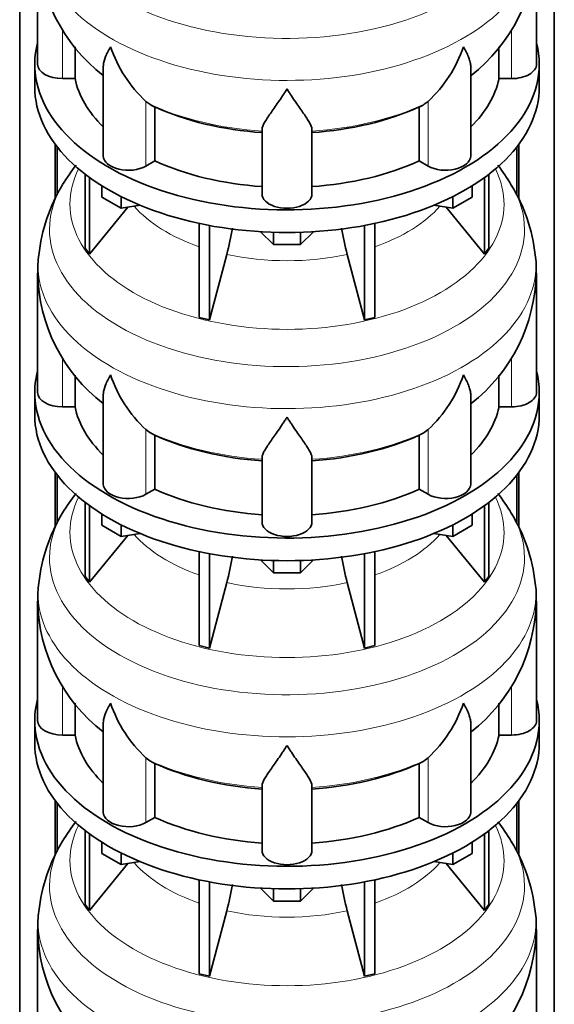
# Model space of a CAD drawing. Header units: millimetres. Extents: x 166 to 773, y -3911 to 2448.
# Tile 8 of 29: x 579 to 772, y -1883 to -1528. Entities that reach past the tile are written whole.
import ezdxf

# ---------------------------------------------------------------- set-up
doc = ezdxf.new("R2010")
doc.units = ezdxf.units.MM
doc.layers.add('LOW_134-19', color=7, linetype='Continuous')
doc.layers.add('VSI134_DIFFUSORE', color=7, linetype='Continuous')

# ---------------------------------------------------------------- blocks, each defined once
blk = doc.blocks.new('SE4')
at = {"layer": 'LOW_134-19', "color": 7, "linetype": 'Continuous', "lineweight": 35}
for p, q in [((579.14, -3643.2), (579.14, -1381.16)), ((771.99, -3643.2), (771.99, -1381.16)), ((591.89, -1573.07), (591.89, -1592.96)), ((759.24, -1573.07), (759.24, -1592.94)), ((592.64, -1574.06), (592.64, -1591.52)), ((758.49, -1574.06), (758.49, -1591.3)), ((591.89, -1691.47), (591.89, -1711.35)), ((592.64, -1692.46), (592.64, -1709.91)), ((758.49, -1692.46), (758.49, -1709.69)), ((759.24, -1691.47), (759.24, -1711.34)), ((591.89, -1809.86), (591.89, -1829.75)), ((592.64, -1810.85), (592.64, -1828.3)), ((758.49, -1810.85), (758.49, -1828.08)), ((759.24, -1809.86), (759.24, -1829.73))]:
    blk.add_line(p, q, dxfattribs=at)
at = {"layer": 'VSI134_DIFFUSORE', "color": 7, "linetype": 'Continuous', "lineweight": 35}
for p, q in [((585.57, -1501.21), (585.57, -1544.26)), ((765.57, -1544.26), (765.57, -1501.21)), ((599.09, -1549.46), (599.09, -1537.99)), ((752.04, -1537.98), (752.04, -1549.46)), ((584.57, -1544.26), (584.57, -1552.43)), ((766.57, -1552.43), (766.57, -1544.26)), ((609.29, -1545.17), (609.29, -1577.33)), ((741.84, -1577.33), (741.84, -1545.04)), ((594.57, -1549.46), (599.09, -1549.46)), ((752.04, -1549.46), (756.57, -1549.46)), ((626.08, -1558.71), (624.65, -1557.66)), ((726.48, -1557.66), (725.06, -1558.71)), ((627.86, -1579.16), (627.86, -1559.68)), ((723.28, -1559.68), (723.28, -1579.16)), ((666.57, -1591.03), (666.57, -1567.68)), ((684.57, -1591.03), (684.57, -1567.68)), ((624.65, -1581), (627.86, -1579.16)), ((723.28, -1579.16), (726.48, -1581)), ((602.74, -1583.93), (602.74, -1610.61)), ((748.39, -1583.93), (748.39, -1610.61)), ((604.27, -1585.07), (604.27, -1612.74)), ((746.86, -1585.07), (746.86, -1612.74)), ((608.81, -1592.19), (608.81, -1588.13)), ((742.32, -1592.19), (742.32, -1588.13)), ((615.75, -1596.19), (608.81, -1592.19)), ((615.75, -1596.19), (615.75, -1592.02)), ((735.38, -1596.19), (735.38, -1592.02)), ((742.32, -1592.19), (735.38, -1596.19)), ((604.27, -1612.74), (618.13, -1595.83)), ((622.57, -1595.14), (615.75, -1596.19)), ((735.38, -1596.19), (728.56, -1595.14)), ((733, -1595.83), (746.86, -1612.74)), ((643.87, -1601.68), (643.87, -1635.6)), ((707.26, -1601.68), (707.26, -1635.6)), ((647.56, -1602.42), (647.56, -1636.49)), ((670.66, -1609.32), (666.01, -1604.67)), ((670.66, -1609.32), (670.66, -1604.89)), ((685.12, -1604.67), (680.47, -1609.32)), ((680.47, -1609.32), (680.47, -1604.89)), ((703.57, -1602.42), (703.57, -1636.49)), ((602.74, -1610.61), (604.27, -1612.74)), ((680.47, -1609.32), (670.66, -1609.32)), ((746.86, -1612.74), (748.39, -1610.61)), ((647.56, -1636.49), (653.84, -1612.87)), ((697.29, -1612.87), (703.57, -1636.49)), ((585.57, -1619.6), (585.57, -1662.65)), ((765.57, -1662.65), (765.57, -1619.6)), ((643.87, -1635.6), (647.56, -1636.49)), ((703.57, -1636.49), (707.26, -1635.6)), ((599.09, -1667.85), (599.09, -1656.38)), ((752.04, -1656.37), (752.04, -1667.85)), ((584.57, -1662.65), (584.57, -1670.82)), ((609.29, -1663.56), (609.29, -1695.72)), ((741.84, -1695.72), (741.84, -1663.44)), ((766.57, -1670.82), (766.57, -1662.65)), ((594.57, -1667.85), (599.09, -1667.85)), ((752.04, -1667.85), (756.57, -1667.85)), ((626.08, -1677.1), (624.65, -1676.05)), ((726.48, -1676.05), (725.06, -1677.1)), ((627.86, -1697.55), (627.86, -1678.07)), ((723.28, -1678.07), (723.28, -1697.55)), ((666.57, -1709.42), (666.57, -1686.07)), ((684.57, -1709.42), (684.57, -1686.07)), ((624.65, -1699.4), (627.86, -1697.55)), ((723.28, -1697.55), (726.48, -1699.4)), ((602.74, -1702.32), (602.74, -1729)), ((604.27, -1703.47), (604.27, -1731.13)), ((746.86, -1703.47), (746.86, -1731.13)), ((748.39, -1702.32), (748.39, -1729)), ((608.81, -1710.58), (608.81, -1706.52)), ((742.32, -1710.58), (742.32, -1706.52)), ((615.75, -1714.59), (608.81, -1710.58)), ((615.75, -1714.59), (615.75, -1710.41)), ((735.38, -1714.59), (735.38, -1710.41)), ((742.32, -1710.58), (735.38, -1714.59)), ((604.27, -1731.13), (618.13, -1714.22)), ((622.57, -1713.53), (615.75, -1714.59)), ((735.38, -1714.59), (728.56, -1713.53)), ((733, -1714.22), (746.86, -1731.13)), ((643.87, -1720.07), (643.87, -1754)), ((647.56, -1720.81), (647.56, -1754.88)), ((703.57, -1720.81), (703.57, -1754.88)), ((707.26, -1720.07), (707.26, -1754)), ((670.66, -1727.72), (666.01, -1723.07)), ((670.66, -1727.72), (670.66, -1723.28)), ((685.12, -1723.07), (680.47, -1727.72)), ((680.47, -1727.72), (680.47, -1723.28)), ((602.74, -1729), (604.27, -1731.13)), ((680.47, -1727.72), (670.66, -1727.72)), ((746.86, -1731.13), (748.39, -1729)), ((647.56, -1754.88), (653.84, -1731.26)), ((697.29, -1731.26), (703.57, -1754.88)), ((585.57, -1737.99), (585.57, -1781.05)), ((765.57, -1781.05), (765.57, -1737.99)), ((643.87, -1754), (647.56, -1754.88)), ((703.57, -1754.88), (707.26, -1754)), ((599.09, -1786.24), (599.09, -1774.77)), ((752.04, -1774.76), (752.04, -1786.24)), ((584.57, -1781.05), (584.57, -1789.21)), ((609.29, -1781.95), (609.29, -1814.11)), ((741.84, -1814.11), (741.84, -1781.83)), ((766.57, -1789.21), (766.57, -1781.05)), ((594.57, -1786.24), (599.09, -1786.24)), ((752.04, -1786.24), (756.57, -1786.24)), ((626.08, -1795.49), (624.65, -1794.44)), ((627.86, -1815.94), (627.86, -1796.46)), ((723.28, -1796.46), (723.28, -1815.94)), ((726.48, -1794.44), (725.06, -1795.49)), ((666.57, -1827.81), (666.57, -1804.46)), ((684.57, -1827.81), (684.57, -1804.46)), ((624.65, -1817.79), (627.86, -1815.94)), ((723.28, -1815.94), (726.48, -1817.79)), ((602.74, -1820.71), (602.74, -1847.39)), ((604.27, -1821.86), (604.27, -1849.52)), ((746.86, -1821.86), (746.86, -1849.52)), ((748.39, -1820.71), (748.39, -1847.39)), ((608.81, -1828.97), (608.81, -1824.92)), ((742.32, -1828.97), (742.32, -1824.92)), ((615.75, -1832.98), (608.81, -1828.97)), ((615.75, -1832.98), (615.75, -1828.8)), ((735.38, -1832.98), (735.38, -1828.8)), ((742.32, -1828.97), (735.38, -1832.98)), ((604.27, -1849.52), (618.13, -1832.61)), ((622.57, -1831.92), (615.75, -1832.98)), ((735.38, -1832.98), (728.56, -1831.92)), ((733, -1832.61), (746.86, -1849.52)), ((643.87, -1838.46), (643.87, -1872.39)), ((647.56, -1839.2), (647.56, -1873.27)), ((703.57, -1839.2), (703.57, -1873.27)), ((707.26, -1838.46), (707.26, -1872.39)), ((670.66, -1846.11), (666.01, -1841.46)), ((670.66, -1846.11), (670.66, -1841.67)), ((685.12, -1841.46), (680.47, -1846.11)), ((680.47, -1846.11), (680.47, -1841.67)), ((680.47, -1846.11), (670.66, -1846.11)), ((602.74, -1847.39), (604.27, -1849.52)), ((647.56, -1873.27), (653.84, -1849.65)), ((697.29, -1849.65), (703.57, -1873.27)), ((746.86, -1849.52), (748.39, -1847.39)), ((585.57, -1856.38), (585.57, -1899.44)), ((765.57, -1899.44), (765.57, -1856.38)), ((643.87, -1872.39), (647.56, -1873.27)), ((703.57, -1873.27), (707.26, -1872.39))]:
    blk.add_line(p, q, dxfattribs=at)
at = {"layer": 'VSI134_DIFFUSORE', "color": 4, "linetype": 'Continuous', "lineweight": 9}
for p, q in [((594.57, -1549.46), (594.57, -1531.65)), ((756.57, -1549.46), (756.57, -1531.64)), ((624.65, -1581), (624.65, -1557.66)), ((726.48, -1581), (726.48, -1557.66)), ((594.57, -1667.85), (594.57, -1650.04)), ((756.57, -1667.85), (756.57, -1650.03)), ((624.65, -1699.4), (624.65, -1676.05)), ((726.48, -1699.4), (726.48, -1676.05)), ((594.57, -1786.24), (594.57, -1768.44)), ((756.57, -1786.24), (756.57, -1768.42)), ((624.65, -1817.79), (624.65, -1794.44)), ((726.48, -1817.79), (726.48, -1794.44))]:
    blk.add_line(p, q, dxfattribs=at)
at = {"layer": 'VSI134_DIFFUSORE', "color": 7, "linetype": 'Continuous', "lineweight": 35}
for centre, radius, start, end in [((646.42, -1500.21), 60.79, 181.0026, 232.2834), ((704.52, -1500.26), 60.92, 307.9312, 359.1052), ((657.15, -1522.7), 47.73, 198.6373, 227.0857), ((693.98, -1522.7), 47.73, 312.9143, 341.3628), ((633.99, -1546.32), 14.7, 237.4509, 245.3566), ((717.15, -1546.32), 14.7, 294.6434, 302.5491), ((653.89, -1623.23), 69.09, 141.9738, 149.0482), ((698.6, -1621.62), 67, 30.2847, 37.6228), ((646.97, -1619.48), 61.23, 148.7478, 174.008), ((706.17, -1619.13), 59.23, 5.8949, 31.8687), ((564, -1588.55), 93.08, 344.857, 350.8438), ((785.82, -1588.76), 91.75, 189.1567, 195.2315), ((616.05, -1618.37), 30.43, 169.9896, 182.4531), ((740.94, -1617.68), 24.56, 355.4973, 10.8697), ((646.42, -1618.61), 60.79, 181.0026, 232.2834), ((704.52, -1618.65), 60.92, 307.9312, 359.1052), ((657.15, -1641.09), 47.73, 198.6373, 227.0857), ((693.98, -1641.09), 47.73, 312.9143, 341.3628), ((633.99, -1664.71), 14.7, 237.4509, 245.3566), ((717.15, -1664.71), 14.7, 294.6434, 302.5491), ((653.89, -1741.62), 69.09, 141.9738, 149.0482), ((698.6, -1740.01), 67, 30.2847, 37.6147), ((646.97, -1737.87), 61.23, 148.7478, 174.008), ((706.17, -1737.52), 59.23, 5.8949, 31.8687), ((564, -1706.95), 93.08, 344.857, 350.8438), ((785.82, -1707.15), 91.75, 189.1567, 195.2315), ((616.05, -1736.76), 30.43, 169.9896, 182.4531), ((740.94, -1736.07), 24.56, 355.4973, 10.8697), ((646.42, -1737), 60.79, 181.0026, 232.2834), ((704.52, -1737.05), 60.92, 307.9312, 359.1052), ((657.15, -1759.48), 47.73, 198.6373, 227.0857), ((693.98, -1759.48), 47.73, 312.9143, 341.3628), ((633.99, -1783.1), 14.7, 237.4509, 245.3566), ((717.15, -1783.1), 14.7, 294.6434, 302.5491), ((653.89, -1860.01), 69.09, 141.9738, 149.0482), ((698.6, -1858.41), 67, 30.2847, 37.6228), ((646.97, -1856.27), 61.23, 148.7478, 174.008), ((706.17, -1855.91), 59.23, 5.8949, 31.8687), ((564, -1825.34), 93.08, 344.857, 350.8438), ((785.82, -1825.55), 91.75, 189.1567, 195.2315), ((616.05, -1855.15), 30.43, 169.9896, 182.4531), ((740.94, -1854.46), 24.56, 355.4973, 10.8697), ((646.42, -1855.39), 60.79, 181.0026, 232.2834), ((704.52, -1855.44), 60.92, 307.9312, 359.1052)]:
    blk.add_arc(centre, radius, start, end, dxfattribs=at)
at = {"layer": 'VSI134_DIFFUSORE', "color": 4, "linetype": 'Continuous', "lineweight": 9}
for centre, major_axis, start_param, end_param in [((675.57, -1485.49), (85.67, 0), 2.810807, 6.283185), ((675.57, -1498.24), (-89.83, 0), 0, 3.209892), ((675.57, -1522.79), (-79.5, 0), 0.898849, 1.457346), ((675.57, -1522.79), (79.5, 0), 4.82584, 5.384336), ((675.57, -1594.69), (-78.3, 0), 0, 3.425204), ((675.57, -1594.69), (-78.3, 0), 5.999574, 6.283185), ((675.57, -1603.88), (85.67, 0), 2.810807, 6.283185), ((675.57, -1603.88), (85.67, 0), 0, 0.32963), ((675.57, -1579.57), (-61.63, 0), 0.463231, 1.030574), ((675.57, -1579.57), (61.63, 0), 5.252612, 5.819954), ((675.57, -1616.64), (-89.83, 0), 0, 3.209892), ((675.57, -1616.64), (-89.83, 0), 6.215267, 6.283185), ((675.57, -1579.57), (-61.63, 0), 1.210556, 1.931037), ((675.57, -1641.18), (-79.5, 0), 0.898849, 1.457346), ((675.57, -1641.18), (79.5, 0), 4.82584, 5.384336), ((675.57, -1713.08), (-78.3, 0), 0, 3.425204), ((675.57, -1713.08), (-78.3, 0), 5.999574, 6.283185), ((675.57, -1722.27), (85.67, 0), 2.810807, 6.283185), ((675.57, -1722.27), (85.67, 0), 0, 0.32963), ((675.57, -1697.96), (-61.63, 0), 0.463231, 1.030574), ((675.57, -1697.96), (61.63, 0), 5.252612, 5.819954), ((675.57, -1735.03), (-89.83, 0), 0, 3.209892), ((675.57, -1735.03), (-89.83, 0), 6.215267, 6.283185), ((675.57, -1697.96), (-61.63, 0), 1.210556, 1.931037), ((675.57, -1759.57), (-79.5, 0), 0.898849, 1.457346), ((675.57, -1759.57), (79.5, 0), 4.82584, 5.384336), ((675.57, -1831.47), (-78.3, 0), 0, 3.425204), ((675.57, -1831.47), (-78.3, 0), 5.999574, 6.283185), ((675.57, -1840.66), (85.67, 0), 2.810807, 6.283185), ((675.57, -1840.66), (85.67, 0), 0, 0.32963), ((675.57, -1816.35), (-61.63, 0), 0.463231, 1.030574), ((675.57, -1816.35), (61.63, 0), 5.252612, 5.819954), ((675.57, -1853.42), (-89.83, 0), 0, 3.209892), ((675.57, -1853.42), (-89.83, 0), 6.215267, 6.283185), ((675.57, -1816.35), (-61.63, 0), 1.210556, 1.931037)]:
    blk.add_ellipse(centre, major_axis=major_axis, ratio=0.57735, start_param=start_param, end_param=end_param, dxfattribs=at)
at = {"layer": 'VSI134_DIFFUSORE', "color": 7, "linetype": 'Continuous', "lineweight": 35}
for centre, major_axis, start_param, end_param in [((675.57, -1544.26), (91, 0), 2.993207, 6.283185), ((675.57, -1544.26), (91, 0), 0, 0.148386), ((594.57, -1544.26), (9, 0), 3.141593, 4.712389), ((756.57, -1544.26), (-9, 0), 1.570796, 3.141593), ((675.57, -1544.26), (-77, 0), 0.117151, 0.534109), ((675.57, -1544.26), (77, 0), 5.749077, 6.166034), ((675.57, -1552.43), (-91, 0), 0, 3.141593), ((675.57, -1524.78), (-77, 0), 0.902549, 1.453645), ((675.57, -1524.78), (77, 0), 4.82954, 5.380636), ((618.29, -1577.33), (9, 0), 3.141593, 5.497787), ((675.57, -1544.26), (-77, 0), 0.902549, 1.453645), ((675.57, -1544.26), (77, 0), 4.82954, 5.380636), ((732.84, -1577.33), (-9, 0), 0.785398, 3.141593), ((675.57, -1591.03), (-9, 0), 0, 3.141593), ((675.57, -1662.65), (91, 0), 2.993207, 6.283185), ((675.57, -1662.65), (91, 0), 0, 0.148386), ((594.57, -1662.65), (9, 0), 3.141593, 4.712389), ((756.57, -1662.65), (-9, 0), 1.570796, 3.141593), ((675.57, -1662.65), (-77, 0), 0.117151, 0.534109), ((675.57, -1662.65), (77, 0), 5.749077, 6.166034), ((675.57, -1670.82), (-91, 0), 0, 3.141593), ((675.57, -1643.18), (-77, 0), 0.902549, 1.453645), ((675.57, -1643.18), (77, 0), 4.82954, 5.380636), ((618.29, -1695.72), (9, 0), 3.141593, 5.497787), ((675.57, -1662.65), (-77, 0), 0.902549, 1.453645), ((675.57, -1662.65), (77, 0), 4.82954, 5.380636), ((732.84, -1695.72), (-9, 0), 0.785398, 3.141593), ((675.57, -1709.42), (-9, 0), 0, 3.141593), ((675.57, -1781.05), (91, 0), 2.993207, 6.283185), ((675.57, -1781.05), (91, 0), 0, 0.148386), ((594.57, -1781.05), (9, 0), 3.141593, 4.712389), ((756.57, -1781.05), (-9, 0), 1.570796, 3.141593), ((675.57, -1781.05), (-77, 0), 0.117151, 0.534109), ((675.57, -1781.05), (77, 0), 5.749077, 6.166034), ((675.57, -1789.21), (-91, 0), 0, 3.141593), ((675.57, -1761.57), (-77, 0), 0.902549, 1.453645), ((675.57, -1761.57), (77, 0), 4.82954, 5.380636), ((618.29, -1814.11), (9, 0), 3.141593, 5.497787), ((732.84, -1814.11), (-9, 0), 0.785398, 3.141593), ((675.57, -1781.05), (-77, 0), 0.902549, 1.453645), ((675.57, -1781.05), (77, 0), 4.82954, 5.380636), ((675.57, -1827.81), (-9, 0), 0, 3.141593)]:
    blk.add_ellipse(centre, major_axis=major_axis, ratio=0.57735, start_param=start_param, end_param=end_param, dxfattribs=at)
for points, knots in [([(609.29, -1545.19), (609.29, -1545.03), (609.3, -1544.87), (609.38, -1543.69), (609.67, -1542.64), (610.34, -1540.96), (610.6, -1540.39), (611.06, -1539.5), (611.22, -1539.2), (611.47, -1538.74), (611.6, -1538.51), (611.74, -1538.27), (611.83, -1538.11), (611.88, -1538.03), (611.93, -1537.95)], [0.4600931, 0.4600931, 0.4600931, 0.4600931, 0.5, 0.5, 0.75, 0.75, 0.875, 0.875, 0.9375, 0.9375, 0.96875, 0.984375, 0.984375, 1, 1, 1, 1]), ([(741.84, -1545.14), (741.84, -1545), (741.83, -1544.87), (741.79, -1544.23), (741.7, -1543.72), (741.43, -1542.65), (741.25, -1542.11), (740.8, -1540.98), (740.53, -1540.4), (740.08, -1539.5), (739.92, -1539.2), (739.66, -1538.74), (739.57, -1538.58), (739.39, -1538.27), (739.3, -1538.11), (739.21, -1537.95)], [0.4658143, 0.4658143, 0.4658143, 0.4658143, 0.5, 0.5, 0.625, 0.625, 0.75, 0.75, 0.875, 0.875, 0.9375, 0.9375, 0.96875, 0.96875, 1, 1, 1, 1]), ([(675.57, -1553.17), (675.43, -1553.39), (675.3, -1553.6), (675.03, -1554.02), (674.9, -1554.22), (674.5, -1554.84), (674.24, -1555.25), (673.45, -1556.44), (672.94, -1557.2), (671.92, -1558.68), (671.43, -1559.39), (670.48, -1560.75), (670.03, -1561.39), (669.18, -1562.61), (668.79, -1563.19), (668.25, -1564.01), (668.08, -1564.28), (667.75, -1564.79), (667.6, -1565.04), (667.19, -1565.76), (666.97, -1566.2), (666.66, -1567), (666.57, -1567.36), (666.57, -1567.68)], [0, 0, 0, 0, 0.03125, 0.03125, 0.0625, 0.0625, 0.125, 0.125, 0.25, 0.25, 0.375, 0.375, 0.5, 0.5, 0.625, 0.625, 0.6875, 0.6875, 0.75, 0.75, 0.875, 0.875, 1, 1, 1, 1]), ([(684.57, -1567.68), (684.57, -1567.36), (684.48, -1567), (684.16, -1566.2), (683.94, -1565.76), (683.53, -1565.04), (683.38, -1564.79), (683.06, -1564.28), (682.89, -1564.01), (682.35, -1563.19), (681.95, -1562.61), (681.1, -1561.39), (680.65, -1560.75), (679.71, -1559.4), (679.21, -1558.69), (678.2, -1557.21), (677.68, -1556.44), (676.89, -1555.25), (676.63, -1554.84), (676.23, -1554.23), (676.1, -1554.02), (675.83, -1553.6), (675.7, -1553.38), (675.57, -1553.17)], [0, 0, 0, 0, 0.125, 0.125, 0.25, 0.25, 0.3125, 0.3125, 0.375, 0.375, 0.5, 0.5, 0.625, 0.625, 0.75, 0.75, 0.875, 0.875, 0.9375, 0.9375, 0.96875, 0.96875, 1, 1, 1, 1]), ([(609.29, -1663.58), (609.29, -1663.42), (609.3, -1663.26), (609.38, -1662.08), (609.67, -1661.03), (610.34, -1659.36), (610.6, -1658.78), (611.06, -1657.89), (611.22, -1657.59), (611.47, -1657.13), (611.6, -1656.9), (611.74, -1656.66), (611.83, -1656.5), (611.88, -1656.42), (611.93, -1656.35)], [0.4600931, 0.4600931, 0.4600931, 0.4600931, 0.5, 0.5, 0.75, 0.75, 0.875, 0.875, 0.9375, 0.9375, 0.96875, 0.984375, 0.984375, 1, 1, 1, 1]), ([(741.84, -1663.53), (741.84, -1663.4), (741.83, -1663.26), (741.79, -1662.62), (741.7, -1662.11), (741.43, -1661.05), (741.25, -1660.5), (740.8, -1659.37), (740.53, -1658.79), (740.08, -1657.9), (739.92, -1657.59), (739.66, -1657.13), (739.57, -1656.98), (739.39, -1656.66), (739.3, -1656.5), (739.21, -1656.35)], [0.4658143, 0.4658143, 0.4658143, 0.4658143, 0.5, 0.5, 0.625, 0.625, 0.75, 0.75, 0.875, 0.875, 0.9375, 0.9375, 0.96875, 0.96875, 1, 1, 1, 1]), ([(675.57, -1671.57), (675.43, -1671.78), (675.3, -1671.99), (675.03, -1672.41), (674.9, -1672.62), (674.5, -1673.23), (674.24, -1673.64), (673.45, -1674.83), (672.94, -1675.6), (671.92, -1677.07), (671.43, -1677.79), (670.48, -1679.14), (670.03, -1679.78), (669.18, -1681), (668.79, -1681.58), (668.25, -1682.4), (668.08, -1682.67), (667.75, -1683.18), (667.6, -1683.43), (667.19, -1684.15), (666.97, -1684.59), (666.66, -1685.39), (666.57, -1685.75), (666.57, -1686.07)], [0, 0, 0, 0, 0.03125, 0.03125, 0.0625, 0.0625, 0.125, 0.125, 0.25, 0.25, 0.375, 0.375, 0.5, 0.5, 0.625, 0.625, 0.6875, 0.6875, 0.75, 0.75, 0.875, 0.875, 1, 1, 1, 1]), ([(684.57, -1686.07), (684.57, -1685.75), (684.48, -1685.39), (684.16, -1684.59), (683.94, -1684.15), (683.53, -1683.43), (683.38, -1683.18), (683.06, -1682.67), (682.89, -1682.4), (682.35, -1681.58), (681.95, -1681), (681.1, -1679.78), (680.65, -1679.14), (679.71, -1677.79), (679.21, -1677.08), (678.2, -1675.6), (677.68, -1674.83), (676.89, -1673.64), (676.63, -1673.24), (676.23, -1672.62), (676.1, -1672.41), (675.83, -1671.99), (675.7, -1671.78), (675.57, -1671.57)], [0, 0, 0, 0, 0.125, 0.125, 0.25, 0.25, 0.3125, 0.3125, 0.375, 0.375, 0.5, 0.5, 0.625, 0.625, 0.75, 0.75, 0.875, 0.875, 0.9375, 0.9375, 0.96875, 0.96875, 1, 1, 1, 1]), ([(609.29, -1781.97), (609.29, -1781.81), (609.3, -1781.65), (609.38, -1780.47), (609.67, -1779.42), (610.34, -1777.75), (610.6, -1777.17), (611.06, -1776.28), (611.22, -1775.98), (611.47, -1775.52), (611.6, -1775.29), (611.74, -1775.05), (611.83, -1774.9), (611.88, -1774.82), (611.93, -1774.74)], [0.4600931, 0.4600931, 0.4600931, 0.4600931, 0.5, 0.5, 0.75, 0.75, 0.875, 0.875, 0.9375, 0.9375, 0.96875, 0.984375, 0.984375, 1, 1, 1, 1]), ([(741.84, -1781.92), (741.84, -1781.79), (741.83, -1781.65), (741.79, -1781.01), (741.7, -1780.5), (741.43, -1779.44), (741.25, -1778.89), (740.8, -1777.76), (740.53, -1777.18), (740.08, -1776.29), (739.92, -1775.99), (739.66, -1775.52), (739.57, -1775.37), (739.39, -1775.05), (739.3, -1774.9), (739.21, -1774.74)], [0.4658143, 0.4658143, 0.4658143, 0.4658143, 0.5, 0.5, 0.625, 0.625, 0.75, 0.75, 0.875, 0.875, 0.9375, 0.9375, 0.96875, 0.96875, 1, 1, 1, 1]), ([(675.57, -1789.96), (675.43, -1790.17), (675.3, -1790.38), (675.03, -1790.8), (674.9, -1791.01), (674.5, -1791.63), (674.24, -1792.03), (673.45, -1793.22), (672.94, -1793.99), (671.92, -1795.47), (671.43, -1796.18), (670.48, -1797.53), (670.03, -1798.17), (669.18, -1799.39), (668.79, -1799.97), (668.25, -1800.79), (668.08, -1801.06), (667.75, -1801.58), (667.6, -1801.83), (667.19, -1802.55), (666.97, -1802.98), (666.66, -1803.78), (666.57, -1804.14), (666.57, -1804.46)], [0, 0, 0, 0, 0.03125, 0.03125, 0.0625, 0.0625, 0.125, 0.125, 0.25, 0.25, 0.375, 0.375, 0.5, 0.5, 0.625, 0.625, 0.6875, 0.6875, 0.75, 0.75, 0.875, 0.875, 1, 1, 1, 1]), ([(684.57, -1804.46), (684.57, -1804.14), (684.48, -1803.78), (684.16, -1802.99), (683.94, -1802.55), (683.53, -1801.83), (683.38, -1801.58), (683.06, -1801.06), (682.89, -1800.8), (682.35, -1799.98), (681.95, -1799.4), (681.1, -1798.18), (680.65, -1797.53), (679.71, -1796.18), (679.21, -1795.47), (678.2, -1793.99), (677.68, -1793.23), (676.89, -1792.03), (676.63, -1791.63), (676.23, -1791.01), (676.1, -1790.8), (675.83, -1790.38), (675.7, -1790.17), (675.57, -1789.96)], [0, 0, 0, 0, 0.125, 0.125, 0.25, 0.25, 0.3125, 0.3125, 0.375, 0.375, 0.5, 0.5, 0.625, 0.625, 0.75, 0.75, 0.875, 0.875, 0.9375, 0.9375, 0.96875, 0.96875, 1, 1, 1, 1])]:
    blk.add_open_spline(points, degree=3, knots=knots, dxfattribs=at)

msp = doc.modelspace()

# ---------------------------------------------------------------- block references
msp.add_blockref('SE4', (0, 0))

doc.saveas('drawing.dxf')
